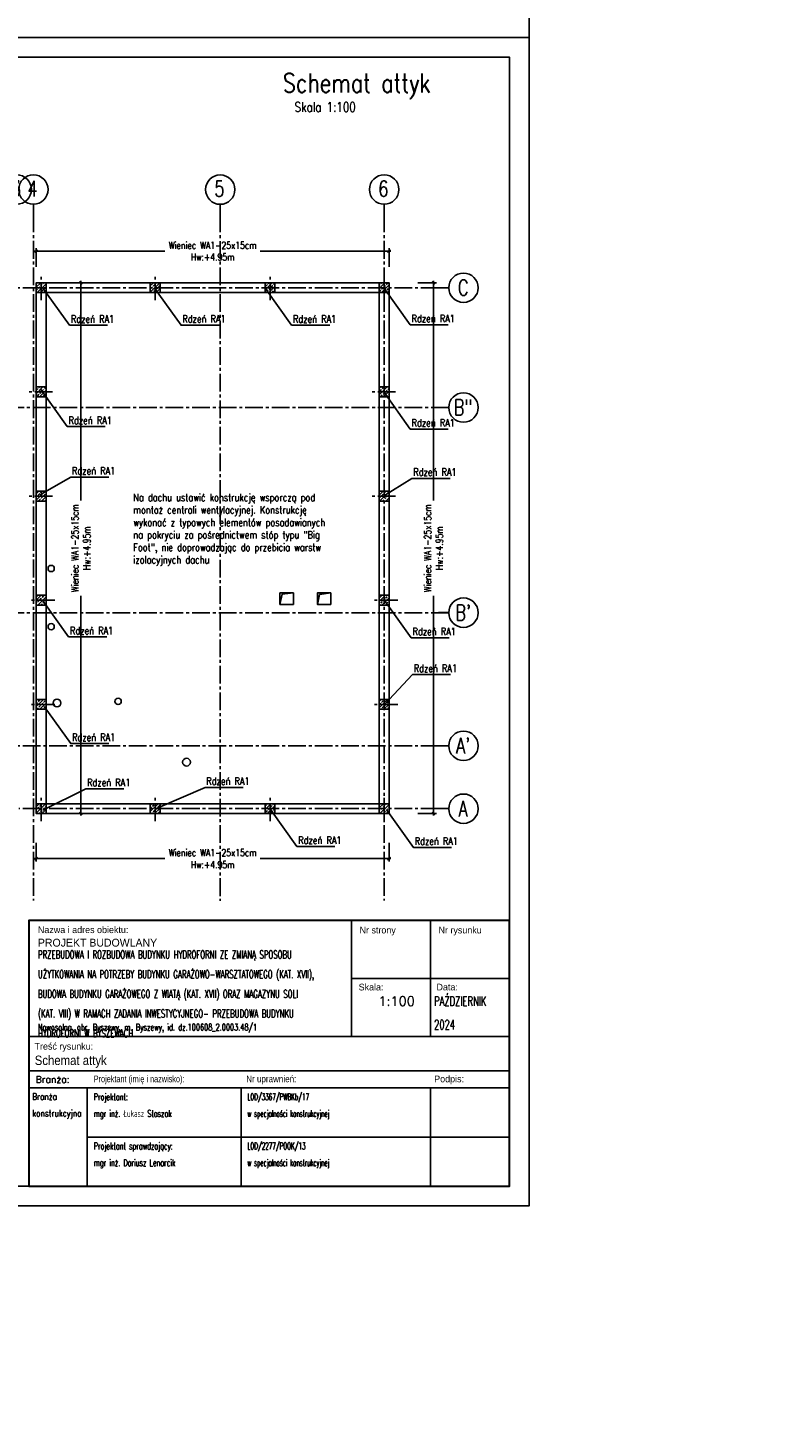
# Model space of a CAD drawing. Extents: x 335493 to 843864, y -123011 to -21739.
# Tile 2 of 28: x 364744 to 383936, y -123011 to -87913. Entities that reach past the tile are written whole.
import ezdxf
from ezdxf.enums import TextEntityAlignment as Align

# ---------------------------------------------------------------- set-up
doc = ezdxf.new("R2010")
doc.units = 0
doc.header["$LTSCALE"] = 600
doc.header["$MEASUREMENT"] = 0
doc.header["$PDMODE"] = 1
doc.linetypes.add('CENTER2', pattern=[1.125, 0.75, -0.125, 0.125, -0.125])
doc.layers.get('0').update_dxf_attribs({"linetype": 'CONTINUOUS'})
doc.layers.get('Defpoints').update_dxf_attribs({"linetype": 'CONTINUOUS'})
for name, color, linetype in [('11 - opisy TXT2', 4, 'CONTINUOUS'), ('111 - opisy TXT3', 2, 'CONTINUOUS'), ('2 - linie odniesienia opisy', 8, 'CONTINUOUS'), ('3 - linia 1', 1, 'CONTINUOUS'), ('33 - linia 2', 3, 'CONTINUOUS'), ('44 - osie 2', 6, 'CENTER2'), ('7 - linia widok', 1, 'CONTINUOUS'), ('9 - kreskowanie', 1, 'CONTINUOUS')]:
    doc.layers.add(name, color=color, linetype=linetype)
doc.styles.add('ROMANS', font='romans.shx')
doc.styles.add('TXT2', font='simplex.shx', dxfattribs={"width": 0.8, "height": 180})
doc.styles.add('TXT3', font='simplex.shx', dxfattribs={"width": 0.8, "height": 48})
doc.styles.add('TXT5', font='simplex.shx', dxfattribs={"width": 0.8, "height": 120})
doc.dimstyles.new('R1 - centymetry', dxfattribs={"dimtxt": 180, "dimasz": 70, "dimexe": 75, "dimexo": 75, "dimgap": 1.5, "dimtad": 0, "dimdec": 0, "dimlfac": 0.1, "dimzin": 0, "dimdsep": 46, "dimtxsty": 'TXT2', "dimblk1": 'OBLIQUE', "dimblk2": 'OBLIQUE', "dimsah": 1, "dimcen": -3, "dimdle": 50, "dimclrt": 4, "dimadec": 0, "dimazin": 0, "dimtfac": 0.75, "dimtdec": 0, "dimtix": 1, "dimtmove": 2, "dimatfit": 3, "dimldrblk": 'OBLIQUE', "dimfxl": 400, "dimfxlon": 1, "dimtvp": 0.75, "dimtolj": 1, "dimtzin": 0, "dimarcsym": 0})

# ---------------------------------------------------------------- blocks, each defined once
blk = doc.blocks.new('pozycja')
at = {"layer": '111 - opisy TXT3', "linetype": 'Continuous'}
blk.add_circle((63.2, -0.2), 37.4, dxfattribs=at)
at = {"layer": '2 - linie odniesienia opisy', "linetype": 'Continuous'}
blk.add_line((0, 0), (25.8, 0), dxfattribs=at)
at = {"layer": '111 - opisy TXT3', "linetype": 'Continuous', "style": 'TXT2', "width": 0.75}
blk.add_attdef('NR', text='', height=40, dxfattribs=at).set_placement((62.6, -19.8), align=Align.CENTER)
blk = doc.blocks.new('A$C75F72A73')
at = {"layer": '44 - osie 2'}
for p, q in [((-6, 2181), (-6, -17277)), ((21743, 2113), (21743, -15330)), ((22169, 2113), (22169, -15330)), ((26919, 2112), (26919, -15331)), ((31088, 2113), (31088, -15330)), ((12534, 2097), (12534, -17179)), ((32474, 251), (21213, 251)), ((32732, -2796), (20807, -2796)), ((32732, -8012), (20807, -8012)), ((32474, -11392), (21213, -11392)), ((32474, -12992), (21802, -12992))]:
    blk.add_line(p, q, dxfattribs=at)
at = {"layer": '2 - linie odniesienia opisy'}
ref = blk.add_blockref('pozycja', (-6, 2181), dxfattribs=dict(at, xscale=10, yscale=10, zscale=10, rotation=90))
ref.add_attrib('NR', '1', dxfattribs={"layer": '111 - opisy TXT3', "linetype": 'Continuous', "height": 400, "style": 'TXT2', "width": 0.75}).set_placement((-25, 2636), align=Align.CENTER)
ref = blk.add_blockref('pozycja', (12534, 2097), dxfattribs=dict(at, xscale=10, yscale=10, zscale=10, rotation=90))
ref.add_attrib('NR', '2', dxfattribs={"layer": '111 - opisy TXT3', "linetype": 'Continuous', "height": 400, "style": 'TXT2', "width": 0.75}).set_placement((12515, 2552), align=Align.CENTER)
ref = blk.add_blockref('pozycja', (21743, 2113), dxfattribs=dict(at, xscale=10, yscale=10, zscale=10, rotation=90))
ref.add_attrib('NR', '3', dxfattribs={"layer": '111 - opisy TXT3', "linetype": 'Continuous', "height": 400, "style": 'TXT2', "width": 0.75}).set_placement((21723, 2568), align=Align.CENTER)
ref = blk.add_blockref('pozycja', (22169, 2113), dxfattribs=dict(at, xscale=10, yscale=10, zscale=10, rotation=90))
ref.add_attrib('NR', '4', dxfattribs={"layer": '111 - opisy TXT3', "linetype": 'Continuous', "height": 400, "style": 'TXT2', "width": 0.75}).set_placement((22150, 2568), align=Align.CENTER)
ref = blk.add_blockref('pozycja', (26919, 2112), dxfattribs=dict(at, xscale=10, yscale=10, zscale=10, rotation=90))
ref.add_attrib('NR', '5', dxfattribs={"layer": '111 - opisy TXT3', "linetype": 'Continuous', "height": 400, "style": 'TXT2', "width": 0.75}).set_placement((26900, 2567), align=Align.CENTER)
ref = blk.add_blockref('pozycja', (31088, 2113), dxfattribs=dict(at, xscale=10, yscale=10, zscale=10, rotation=90))
ref.add_attrib('NR', '6', dxfattribs={"layer": '111 - opisy TXT3', "linetype": 'Continuous', "height": 400, "style": 'TXT2', "width": 0.75}).set_placement((31069, 2568), align=Align.CENTER)
at = {"layer": '2 - linie odniesienia opisy', "xscale": 10, "yscale": 10, "zscale": 10}
for p, values in [((32474, 251), {'NR': 'C'}), ((32474, -2794), {'NR': 'B"'}), ((32474, -8009), {'NR': "B'"}), ((32474, -11392), {'NR': "A'"}), ((32474, -12992), {'NR': 'A'})]:
    blk.add_blockref('pozycja', p, dxfattribs=at).add_auto_attribs(values)
blk = doc.blocks.new('_OBLIQUE')
at = {"color": 0, "linetype": 'ByBlock'}
blk.add_line((-0.5, -0.5), (0.5, 0.5), dxfattribs=at)
blk = doc.blocks.new('*D162')
at = {"layer": '2 - linie odniesienia opisy', "color": 0, "lineweight": -2, "transparency": 16777216}
for p, q in [((364914, -93595), (368237, -93595)), ((364964, -93995), (364964, -93520)), ((373984, -93595), (370661, -93595)), ((373934, -93995), (373934, -93520))]:
    blk.add_line(p, q, dxfattribs=at)
at = {"layer": 'Defpoints', "color": 0, "transparency": 16777216}
for p in [(373934, -93595), (364964, -94398), (373934, -94398)]:
    blk.add_point(p, dxfattribs=at)
at = {"layer": '2 - linie odniesienia opisy', "color": 0, "lineweight": -2, "transparency": 16777216, "xscale": 70, "yscale": 70, "zscale": 70, "rotation": 180}
blk.add_blockref('_OBLIQUE', (364964, -93595), dxfattribs=at)
at = {"layer": '2 - linie odniesienia opisy', "color": 0, "lineweight": -2, "transparency": 16777216, "xscale": 70, "yscale": 70, "zscale": 70}
blk.add_blockref('_OBLIQUE', (373934, -93595), dxfattribs=at)
at = {"layer": '2 - linie odniesienia opisy', "color": 4, "transparency": 16777216, "insert": (369449, -93595), "char_height": 180, "attachment_point": 5, "style": 'TXT2'}
blk.add_mtext('\\A1;Wieniec WA1-25x15cm\\PHw:+4.95m', dxfattribs=at)
blk = doc.blocks.new('*D163')
at = {"layer": '2 - linie odniesienia opisy', "color": 0, "lineweight": -2, "transparency": 16777216}
for p, q in [((365700, -94398), (366175, -94398)), ((366100, -94348), (366100, -99933)), ((366100, -107941), (366100, -102356)), ((365700, -107891), (366175, -107891))]:
    blk.add_line(p, q, dxfattribs=at)
at = {"layer": 'Defpoints', "color": 0, "transparency": 16777216}
for p in [(364974, -94398), (364964, -107891), (366100, -107891)]:
    blk.add_point(p, dxfattribs=at)
at = {"layer": '2 - linie odniesienia opisy', "color": 0, "lineweight": -2, "transparency": 16777216, "xscale": 70, "yscale": 70, "zscale": 70}
for p, rotation in [((366100, -94398), 90), ((366100, -107891), 270)]:
    blk.add_blockref('_OBLIQUE', p, dxfattribs=dict(at, rotation=rotation))
at = {"layer": '2 - linie odniesienia opisy', "color": 4, "transparency": 16777216, "insert": (366100, -101145), "char_height": 180, "attachment_point": 5, "rotation": 90, "style": 'TXT2'}
blk.add_mtext('\\A1;Wieniec WA1-25x15cm\\PHw:+4.95m', dxfattribs=at)
blk = doc.blocks.new('*D164')
at = {"layer": '2 - linie odniesienia opisy', "color": 0, "lineweight": -2, "transparency": 16777216}
for p, q in [((364964, -108637), (364964, -109112)), ((373934, -108637), (373934, -109112)), ((364914, -109037), (368237, -109037)), ((373984, -109037), (370661, -109037))]:
    blk.add_line(p, q, dxfattribs=at)
at = {"layer": 'Defpoints', "color": 0, "transparency": 16777216}
for p in [(364964, -107891), (373934, -107891), (373934, -109037)]:
    blk.add_point(p, dxfattribs=at)
at = {"layer": '2 - linie odniesienia opisy', "color": 0, "lineweight": -2, "transparency": 16777216, "xscale": 70, "yscale": 70, "zscale": 70, "rotation": 180}
blk.add_blockref('_OBLIQUE', (364964, -109037), dxfattribs=at)
at = {"layer": '2 - linie odniesienia opisy', "color": 0, "lineweight": -2, "transparency": 16777216, "xscale": 70, "yscale": 70, "zscale": 70}
blk.add_blockref('_OBLIQUE', (373934, -109037), dxfattribs=at)
at = {"layer": '2 - linie odniesienia opisy', "color": 4, "transparency": 16777216, "insert": (369449, -109037), "char_height": 180, "attachment_point": 5, "style": 'TXT2'}
blk.add_mtext('\\A1;Wieniec WA1-25x15cm\\PHw:+4.95m', dxfattribs=at)
blk = doc.blocks.new('*D165')
at = {"layer": '2 - linie odniesienia opisy', "color": 0, "lineweight": -2, "transparency": 16777216}
for p, q in [((374666, -94398), (375141, -94398)), ((375066, -94348), (375066, -99933)), ((375066, -107941), (375066, -102356)), ((374666, -107891), (375141, -107891))]:
    blk.add_line(p, q, dxfattribs=at)
at = {"layer": 'Defpoints', "color": 0, "transparency": 16777216}
for p in [(373934, -94398), (375066, -94398), (373934, -107891)]:
    blk.add_point(p, dxfattribs=at)
at = {"layer": '2 - linie odniesienia opisy', "color": 0, "lineweight": -2, "transparency": 16777216, "xscale": 70, "yscale": 70, "zscale": 70}
for p, rotation in [((375066, -94398), 90), ((375066, -107891), 270)]:
    blk.add_blockref('_OBLIQUE', p, dxfattribs=dict(at, rotation=rotation))
at = {"layer": '2 - linie odniesienia opisy', "color": 4, "transparency": 16777216, "insert": (375066, -101145), "char_height": 180, "attachment_point": 5, "rotation": 90, "style": 'TXT2'}
blk.add_mtext('\\A1;Wieniec WA1-25x15cm\\PHw:+4.95m', dxfattribs=at)

msp = doc.modelspace()

# ---------------------------------------------------------------- hatches: boundary and pattern name
at = {"layer": '9 - kreskowanie', "transparency": 33554687}
h = msp.add_hatch(dxfattribs=at)
h.set_pattern_fill('ANSI33', color=256, scale=450)
h.paths.add_polyline_path([(365214.1, -94647.9), (364964.1, -94647.9), (364964.1, -94397.9), (365214.1, -94397.9)])
h = msp.add_hatch(dxfattribs=at)
h.set_pattern_fill('ANSI33', color=256, scale=450)
h.paths.add_polyline_path([(368114.1, -94647.9), (367864.1, -94647.9), (367864.1, -94397.9), (368114.1, -94397.9)])
h = msp.add_hatch(dxfattribs=at)
h.set_pattern_fill('ANSI33', color=256, scale=450)
h.paths.add_polyline_path([(371034.1, -94647.9), (370784.1, -94647.9), (370784.1, -94397.9), (371034.1, -94397.9)])
h = msp.add_hatch(dxfattribs=at)
h.set_pattern_fill('ANSI33', color=256, scale=450)
h.paths.add_polyline_path([(373934.1, -94647.9), (373684.1, -94647.9), (373684.1, -94397.9), (373934.1, -94397.9)])
h = msp.add_hatch(dxfattribs=at)
h.set_pattern_fill('ANSI33', color=256, scale=450)
h.paths.add_polyline_path([(365214.1, -97297.9), (364964.1, -97297.9), (364964.1, -97047.9), (365214.1, -97047.9)])
h = msp.add_hatch(dxfattribs=at)
h.set_pattern_fill('ANSI33', color=256, scale=450)
h.paths.add_polyline_path([(373934.1, -97297.9), (373684.1, -97297.9), (373684.1, -97047.9), (373934.1, -97047.9)])
h = msp.add_hatch(dxfattribs=at)
h.set_pattern_fill('ANSI33', color=256, scale=450)
h.paths.add_polyline_path([(365214.1, -99947.9), (364964.1, -99947.9), (364964.1, -99697.9), (365214.1, -99697.9)])
h = msp.add_hatch(dxfattribs=at)
h.set_pattern_fill('ANSI33', color=256, scale=450)
h.paths.add_polyline_path([(373934.1, -99947.9), (373684.1, -99947.9), (373684.1, -99697.9), (373934.1, -99697.9)])
h = msp.add_hatch(dxfattribs=at)
h.set_pattern_fill('ANSI33', color=256, scale=450)
h.paths.add_polyline_path([(365214.1, -102591.4), (364964.1, -102591.4), (364964.1, -102341.4), (365214.1, -102341.4)])
h = msp.add_hatch(dxfattribs=at)
h.set_pattern_fill('ANSI33', color=256, scale=450)
h.paths.add_polyline_path([(373934.1, -102591.4), (373684.1, -102591.4), (373684.1, -102341.4), (373934.1, -102341.4)])
h = msp.add_hatch(dxfattribs=at)
h.set_pattern_fill('ANSI33', color=256, scale=450)
h.paths.add_polyline_path([(365214.1, -105241.4), (364964.1, -105241.4), (364964.1, -104991.4), (365214.1, -104991.4)])
h = msp.add_hatch(dxfattribs=at)
h.set_pattern_fill('ANSI33', color=256, scale=450)
h.paths.add_polyline_path([(373934.1, -105241.4), (373684.1, -105241.4), (373684.1, -104991.4), (373934.1, -104991.4)])
h = msp.add_hatch(dxfattribs=at)
h.set_pattern_fill('ANSI33', color=256, scale=450)
h.paths.add_polyline_path([(365214.1, -107891.4), (364964.1, -107891.4), (364964.1, -107641.4), (365214.1, -107641.4)])
h = msp.add_hatch(dxfattribs=at)
h.set_pattern_fill('ANSI33', color=256, scale=450)
h.paths.add_polyline_path([(368114.1, -107891.4), (367864.1, -107891.4), (367864.1, -107641.4), (368114.1, -107641.4)])
h = msp.add_hatch(dxfattribs=at)
h.set_pattern_fill('ANSI33', color=256, scale=450)
h.paths.add_polyline_path([(371034.1, -107891.4), (370784.1, -107891.4), (370784.1, -107641.4), (371034.1, -107641.4)])
h = msp.add_hatch(dxfattribs=at)
h.set_pattern_fill('ANSI33', color=256, scale=450)
h.paths.add_polyline_path([(373934.1, -107891.4), (373684.1, -107891.4), (373684.1, -107641.4), (373934.1, -107641.4)])

# ---------------------------------------------------------------- linework, layer by layer
for p, q in [((372978.4, -110608.3), (372978.4, -113553.9)), ((374985.9, -110608.3), (374985.9, -113553.9)), ((364774, -113553.9), (376993.4, -113553.9)), ((364774, -114426.7), (376993.4, -114426.7)), ((364774, -114863.1), (376993.4, -114863.1)), ((364774, -114863.1), (376993.4, -114863.1)), ((366257.8, -117363.1), (366257.8, -114863.1)), ((370171, -117363.1), (370171, -114863.1)), ((374985.9, -117363.1), (374985.9, -114863.1)), ((366257.8, -116113.1), (376993.4, -116113.1))]:
    msp.add_line(p, q)
at = {"lineweight": 30}
msp.add_lwpolyline([(364774, -117363.1), (376993.4, -117363.1), (376993.4, -110608.3), (364774, -110608.3)], close=True, dxfattribs=at)
msp.add_lwpolyline([(376993.4, -112081.1), (372978.4, -112081.1)])
at = {"layer": '111 - opisy TXT3'}
msp.add_lwpolyline([(337993.4, -117363.1), (376993.4, -117363.1), (376993.4, -88663.1), (337993.4, -88663.1)], close=True, dxfattribs=at)
at = {"layer": '2 - linie odniesienia opisy'}
for points in [[(335493.4, -88163.1), (377493.4, -88163.1), (377493.4, -58463.1), (335493.4, -58463.1)], [(335493.4, -117863.1), (377493.4, -117863.1), (377493.4, -88163.1), (335493.4, -88163.1)]]:
    msp.add_lwpolyline(points, close=True, dxfattribs=at)
for points in [[(365135.4, -94534.7), (365811.7, -95479.4), (366779.1, -95479.4)], [(367968.9, -94533.1), (368645.2, -95477.8), (369612.6, -95477.8)], [(370781.2, -94534.7), (371457.4, -95479.4), (372424.9, -95479.4)], [(373797.8, -94524.2), (374474, -95468.9), (375441.5, -95468.9)], [(365076.3, -97111.8), (365752.5, -98056.5), (366720, -98056.5)], [(373797.8, -97174.2), (374474, -98118.9), (375441.5, -98118.9)], [(365057.4, -99791.3), (365839.6, -99338.7), (366807.1, -99338.7)], [(373772.7, -99831.3), (374517.8, -99370.3), (375485.2, -99370.3)], [(365111.4, -102456.3), (365787.7, -103401), (366755.1, -103401)], [(373822.6, -102478.3), (374498.9, -103422.9), (375466.3, -103422.9)], [(373816.5, -105116.4), (374529.3, -104359.1), (375496.8, -104359.1)], [(365164, -105168.2), (365840.2, -106112.8), (366807.7, -106112.8)], [(365128.1, -107805.5), (366223.6, -107262.2), (367191, -107262.2)], [(368041.1, -107757.2), (369255.1, -107227.4), (370222.6, -107227.4)], [(370916.3, -107784.7), (371592.5, -108729.4), (372559.9, -108729.4)], [(373877.2, -107806), (374553.5, -108750.7), (375520.9, -108750.7)]]:
    msp.add_lwpolyline(points, dxfattribs=at)
at = {"layer": '3 - linia 1'}
for points in [[(364964.1, -94397.9), (373934.1, -94397.9), (373934.1, -107891.4), (364964.1, -107891.4)], [(365214.1, -94647.9), (373684.1, -94647.9), (373684.1, -107641.4), (365214.1, -107641.4)]]:
    msp.add_lwpolyline(points, close=True, dxfattribs=at)
at = {"layer": '33 - linia 2'}
for points in [[(365214.1, -94647.9), (364964.1, -94647.9), (364964.1, -94397.9), (365214.1, -94397.9), (365214.1, -94647.9)], [(368114.1, -94647.9), (367864.1, -94647.9), (367864.1, -94397.9), (368114.1, -94397.9), (368114.1, -94647.9)], [(371034.1, -94647.9), (370784.1, -94647.9), (370784.1, -94397.9), (371034.1, -94397.9), (371034.1, -94647.9)], [(373934.1, -94647.9), (373684.1, -94647.9), (373684.1, -94397.9), (373934.1, -94397.9), (373934.1, -94647.9)], [(365214.1, -97297.9), (364964.1, -97297.9), (364964.1, -97047.9), (365214.1, -97047.9), (365214.1, -97297.9)], [(373934.1, -97297.9), (373684.1, -97297.9), (373684.1, -97047.9), (373934.1, -97047.9), (373934.1, -97297.9)], [(365214.1, -99947.9), (364964.1, -99947.9), (364964.1, -99697.9), (365214.1, -99697.9), (365214.1, -99947.9)], [(373934.1, -99947.9), (373684.1, -99947.9), (373684.1, -99697.9), (373934.1, -99697.9), (373934.1, -99947.9)], [(365214.1, -102591.4), (364964.1, -102591.4), (364964.1, -102341.4), (365214.1, -102341.4), (365214.1, -102591.4)], [(373934.1, -102591.4), (373684.1, -102591.4), (373684.1, -102341.4), (373934.1, -102341.4), (373934.1, -102591.4)], [(365214.1, -105241.4), (364964.1, -105241.4), (364964.1, -104991.4), (365214.1, -104991.4), (365214.1, -105241.4)], [(373934.1, -105241.4), (373684.1, -105241.4), (373684.1, -104991.4), (373934.1, -104991.4), (373934.1, -105241.4)], [(365214.1, -107891.4), (364964.1, -107891.4), (364964.1, -107641.4), (365214.1, -107641.4), (365214.1, -107891.4)], [(368114.1, -107891.4), (367864.1, -107891.4), (367864.1, -107641.4), (368114.1, -107641.4), (368114.1, -107891.4)], [(371034.1, -107891.4), (370784.1, -107891.4), (370784.1, -107641.4), (371034.1, -107641.4), (371034.1, -107891.4)], [(373934.1, -107891.4), (373684.1, -107891.4), (373684.1, -107641.4), (373934.1, -107641.4), (373934.1, -107891.4)]]:
    msp.add_lwpolyline(points, close=True, dxfattribs=at)
for points, elevation in [([(371161.5, -102284.3), (371501.5, -102284.3), (371501.5, -102574.3), (371161.5, -102574.3)], 3775), ([(372112.7, -102283.7), (372452.7, -102283.7), (372452.7, -102573.7), (372112.7, -102573.7)], 3807.5)]:
    msp.add_lwpolyline(points, close=True, dxfattribs=dict(at, elevation=elevation))
for centre, radius in [((365343.2, -101661.8), 80), ((365343.2, -101661.8), 80), ((365343.2, -103141.7), 80), ((365343.2, -103141.7), 80), ((365491.7, -105080.7, 4547.3), 100), ((367045.8, -105039.6), 80), ((367045.8, -105039.6), 80), ((368785.3, -106584.2, 655), 100), ((368785.3, -106584.2, 655), 100)]:
    msp.add_circle(centre, radius, dxfattribs=at)
at = {"layer": '44 - osie 2'}
for points in [[(365089.1, -94844.4), (365089.1, -94250.4)], [(367989.1, -94844.4), (367989.1, -94250.4)], [(370909.1, -94844.4), (370909.1, -94250.4)], [(373809.1, -94844.4), (373809.1, -94250.4)], [(365377.4, -97172.9), (364783.4, -97172.9)], [(374097.4, -97172.9), (373503.4, -97172.9)], [(365377.4, -99822.9), (364783.4, -99822.9)], [(374097.4, -99822.9), (373503.4, -99822.9)], [(365440.2, -102466.4), (364846.2, -102466.4)], [(374160.2, -102466.4), (373566.2, -102466.4)], [(365440.2, -105116.4), (364846.2, -105116.4)], [(374160.2, -105116.4), (373566.2, -105116.4)], [(365089.1, -108087.9), (365089.1, -107494)], [(367989.1, -108087.9), (367989.1, -107494)], [(370909.1, -108087.9), (370909.1, -107494)], [(373809.1, -108087.9), (373809.1, -107494)]]:
    msp.add_lwpolyline(points, dxfattribs=at)
at = {"layer": '7 - linia widok'}
for points, elevation in [([(371161.5, -102574.3), (371161.5, -102284.3), (371501.5, -102284.3), (371215.2, -102317.2), (371161.5, -102574.3)], 3775), ([(372112.7, -102574.3), (372112.7, -102283.7), (372452.7, -102283.7), (372167.1, -102326.3), (372112.7, -102574.3)], 3807.5)]:
    msp.add_lwpolyline(points, dxfattribs=dict(at, elevation=elevation))

# ---------------------------------------------------------------- block references
at = {"layer": '3 - linia 1'}
msp.add_blockref('A$C75F72A73', (342720.7, -94774.4), dxfattribs=at)

# ---------------------------------------------------------------- texts
at = {"lineweight": 15, "char_height": 170, "width": 12600.205, "attachment_point": 1, "line_spacing_factor": 1.5, "style": 'ROMANS'}
for s, insert in [('\\A1;{\\FIC-Romans;\\W1;Nazwa i adres obiektu:}', (365006.1, -110759.3)), ('\\A1;{\\FIC-Romans;\\W1;Nr strony}', (373184.8, -110767.7)), ('\\A1;{\\FIC-Romans;\\W1;Nr rysunku}', (375192.3, -110767.7)), ('\\A1;{\\FIC-Romans;\\W1;Skala:}', (373161, -112216.8)), ('\\A1;{\\FIC-Romans;\\W1;Data:}', (375141, -112216)), ('\\pt340;{\\W0.68;Nowosolna, obr. Byszewy, m. Byszewy, id. dz.100608_2.0003.48/1}', (365006.1, -113234.7)), ('\\A1;{\\FIC-Romans;\\W1;Treść rysunku:}', (364920, -113722)), ('\\A1;{\\W1;Branża:}', (364950.7, -114562.7)), ('\\A1;{\\FIC-Romans;\\W0.75;Projektant (imię i nazwisko):}', (366425.5, -114550.5)), ('\\A1;{\\FIC-Romans;\\W0.9;Nr uprawnień:}', (370303.2, -114550.5)), ('\\A1;{\\FIC-Romans;\\W1;Podpis:}', (375082.5, -114550.5)), ('\\A1;{\\W0.8;Branża\\Pkonstrukcyjna}', (364860.5, -114999.1)), ('\\A1;{\\W0.7;Projektant:\\Pmgr inż. Łukasz Staszak}', (366425.5, -115006.2)), ('{\\W0.5;LOD/3367/PWBKb/17 \\Pw specjalności konstrukcyjnej}', (370331.9, -115006.2)), ('\\A1;{\\W0.7;Projektant sprawdzający:\\Pmgr inż. Dariusz Lenarcik^I}', (366425.5, -116256.2)), ('{\\W0.5;LOD/2277/POOK/13 \\Pw specjalności konstrukcyjnej}', (370331.9, -116256.2))]:
    msp.add_mtext(s, dxfattribs=dict(at, insert=insert))
at = {"lineweight": 30, "width": 12600.205, "attachment_point": 1, "line_spacing_factor": 1.5, "style": 'ROMANS'}
for s, insert, char_height in [('\\A1;{\\Fic-romans.shx;\\W1;PROJEKT BUDOWLANY}', (365006.1, -111072.7), 200), ('{\\W0.65;PRZEBUDOWA I ROZBUDOWA BUDYNKU HYDROFORNI ZE ZMIANĄ SPOSOBU \\PUŻYTKOWANIA NA POTRZEBY BUDYNKU GARAŻOWO-WARSZTATOWEGO (KAT. XVII), \\PBUDOWA BUDYNKU GARAŻOWEGO Z WIATĄ (KAT. XVII) ORAZ MAGAZYNU SOLI \\P(KAT. VIII) W RAMACH ZADANIA INWESTYCYJNEGO- PRZEBUDOWA BUDYNKU \\PHYDROFORNI W BYSZEWACH}', (365006.1, -111374.9), 200), ('\\A1;1:100', (373663.9, -112537.1), 240), ('\\A1;{\\W0.65;PAŹDZIERNIK \\P2024}', (375079, -112537.1), 240), ('\\A1;{\\Fic-romans|c238;\\W0.9;Schemat attyk}', (364925.6, -114043.1), 240)]:
    msp.add_mtext(s, dxfattribs=dict(at, insert=insert, char_height=char_height))
at = {"layer": '11 - opisy TXT2', "style": 'TXT2', "width": 0.8}
msp.add_text('Skala 1:100', height=240, dxfattribs=at).set_placement((373088.4, -90050), align=Align.RIGHT)
for p in [(365844.2, -95414), (368677.7, -95412.4), (371490, -95414), (374506.6, -95403.5), (365785.1, -97991.1), (374506.6, -98053.5), (365872.2, -99273.3), (374550.3, -99304.9), (365820.2, -103335.6), (374531.4, -103357.5), (374561.8, -104293.7), (365872.8, -106047.4), (366256.1, -107196.8), (369287.7, -107162), (371625, -108664), (374586, -108685.3)]:
    msp.add_text('Rdzeń RA1', height=190, dxfattribs=at).set_placement(p)
at = {"layer": '11 - opisy TXT2', "attachment_point": 1}
for s, insert, char_height, width, style in [('\\pi-480,l480,t480,720;1.^IRysunek rozpatrywać łącznie z projektem architektury, pozostałymi \\P\\pi0,t720;branżami, oraz opisem technicznym konstrukcji. \\P\\pi-480,t480,720;2.^IBeton należy zagęszczać mechanicznie.\\P3.^IWszystkie wymiary i poziomy, należy rozpatrywać łącznie z projektem \\P\\pi0,t720;architektury oraz pozostałymi projektami branżowymi.\\P\\pi-480,t480,720;{\\C4;4.^ILokalizacja i układ ścian działowych zgodnie z projektem \\P\\pi0,t720;architektonicznym. Dla ścian działowych wykonać nadproża nad \\Potworami zgodnie z przyjętym systemem wznoszenia ścian działowych.\\A1;\\P\\pi-480,t480,720;6.^IW ścianach pozostawić strzępia do zabetonowania łącznie z \\P\\pi0,t720;rdzeniami. \\P\\pi-480,t480,720;7.^INa wszystkich nowoprojektowanych ścianach nośnych należy wykonać \\P\\pi0,t720;obwodowy wieniec żelbetowy W1.\\P\\pi-480,t480,720;8.^IWielkość otworów instalacyjnych dopasować do urządzeń wybranych \\P\\pi0,t720;przez zamawiającego.}', (343609.9, -81786.7), 240, 11055.143, 'TXT3'), ('\\A1;\\pt570,2280,4180,6460,6650;Na dachu ustawić konstrukcję wsporczą pod montaż centrali wentylacyjnej. Konstrukcję wykonać z typowych elementów posadawianych na pokryciu za pośrednictwem stóp typu "Big Foot", nie doprowadzając do przebicia warstw izolacyjnych dachu ', (367431.6, -99760.4), 190, 5535.296, 'TXT2'), ('\\pi-480,l480,t480,720;1.^IRysunek rozpatrywać łącznie z projektem architektury, pozostałymi \\P\\pi0,t720;branżami, oraz opisem technicznym konstrukcji. \\P\\pi-480,t480,720;2.^IBeton należy zagęszczać mechanicznie.\\P3.^IWszystkie wymiary i poziomy, należy rozpatrywać łącznie z projektem \\P\\pi0,t720;architektury oraz pozostałymi projektami branżowymi.\\P\\pi-480,t480,720;{\\A1;\\C4;4.^IW ścianach attyk pozostawić strzępia do zabetonowania łącznie z \\P\\pi0,t720;rdzeniami. \\P\\pi-480,t480,720;5.^INa wszystkich nowoprojektowanych ścianach attyk należy wykonać \\P\\pi0,t720;obwodowy wieniec żelbetowy WA1.\\P\\pi-480,t480,720;6.^IWielkość otworów instalacyjnych dopasować do urządzeń wybranych \\P\\pi0,t720;przez zamawiającego.}', (343609.9, -111486.7), 240, 11055.143, 'TXT3')]:
    msp.add_mtext(s, dxfattribs=dict(at, insert=insert, char_height=char_height, width=width, style=style))
at = {"layer": '111 - opisy TXT3', "style": 'TXT5', "width": 0.8}
msp.add_text('Schemat attyk', height=480, dxfattribs=at).set_placement((371233.7, -89559.4))

# ---------------------------------------------------------------- dimensions: what is measured, and where the dimension line sits
at = {"layer": '2 - linie odniesienia opisy'}
for base, p1, p2, picture, middle in [((373934.1, -93594.6), (364964.1, -94397.9), (373934.1, -94397.9), '*D162', (369449.1, -93594.6)), ((373934.1, -109036.7), (364964.1, -107891.4), (373934.1, -107891.4), '*D164', (369449.1, -109036.7))]:
    dim = msp.add_linear_dim(base=base, p1=p1, p2=p2, text='Wieniec WA1-25x15cm\\PHw:+4.95m', dimstyle='R1 - centymetry', dxfattribs=at)
    dim.commit()
    dim.dimension.update_dxf_attribs({"geometry": picture, "text_midpoint": middle, "dimtype": 160})
for base, p1, p2, picture, middle in [((366100.2, -107891.4), (364974, -94397.9), (364964.1, -107891.4), '*D163', (366100.2, -101144.7)), ((375065.9, -94397.9), (373934.1, -107891.4), (373934.1, -94397.9), '*D165', (375065.9, -101144.7))]:
    dim = msp.add_linear_dim(base=base, p1=p1, p2=p2, angle=90, text='Wieniec WA1-25x15cm\\PHw:+4.95m', dimstyle='R1 - centymetry', dxfattribs=at)
    dim.commit()
    dim.dimension.update_dxf_attribs({"geometry": picture, "text_midpoint": middle, "dimtype": 160})

doc.saveas('drawing.dxf')
